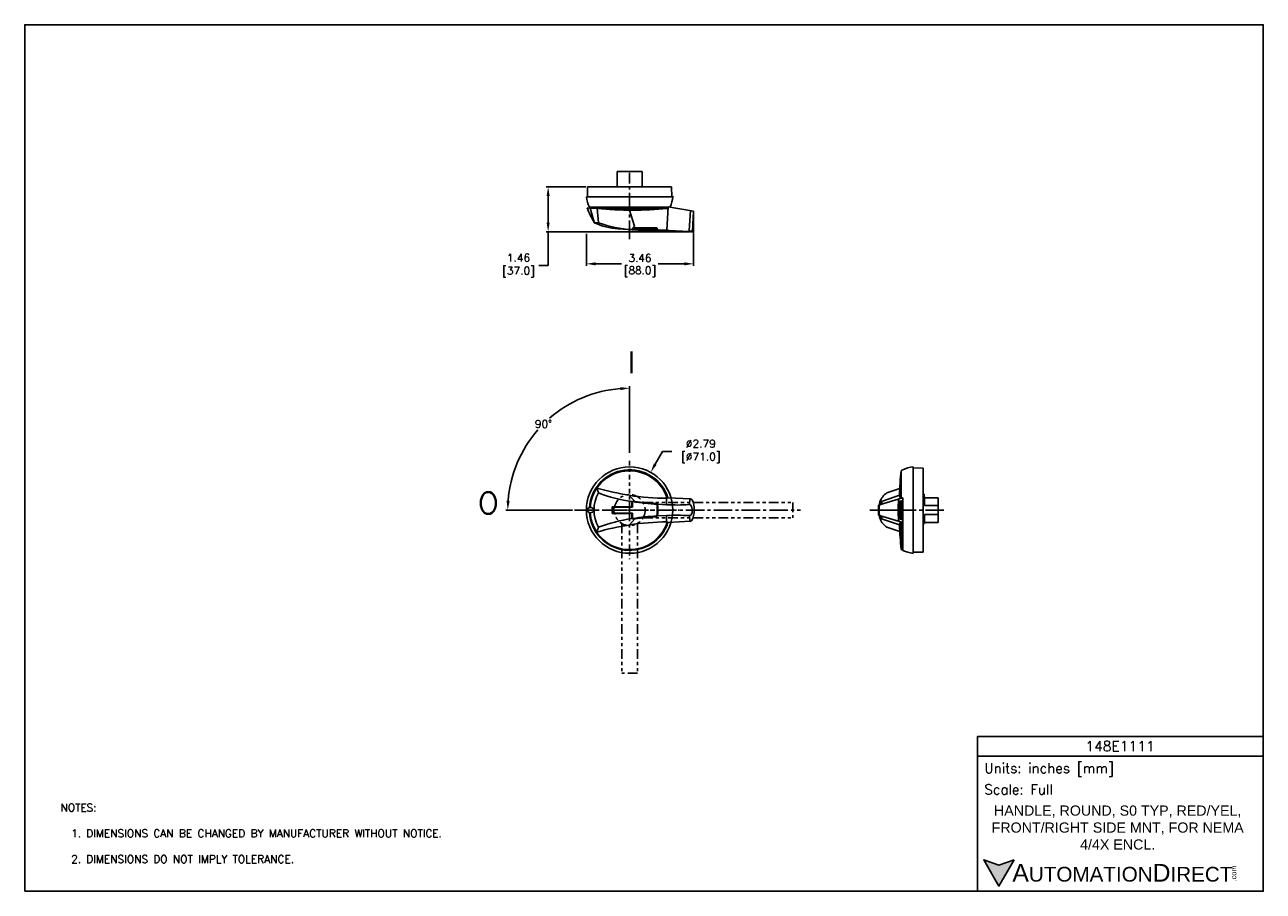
# Model space of a CAD drawing. Extents: x 897.4 to 937.4, y -8.5 to 19.5.
import ezdxf

# ---------------------------------------------------------------- set-up
doc = ezdxf.new("R2010")
doc.units = 0
doc.header["$LTSCALE"] = 4
doc.header["$MEASUREMENT"] = 0
doc.linetypes.add('CENTER2', pattern=[1.125, 0.75, -0.125, 0.125, -0.125])
doc.linetypes.add('PHANTOM2', pattern=[1.25, 0.625, -0.125, 0.125, -0.125, 0.125, -0.125])
doc.layers.get('0').update_dxf_attribs({"linetype": 'CONTINUOUS'})
doc.layers.get('DEFPOINTS').update_dxf_attribs({"linetype": 'CONTINUOUS'})
for name, color, linetype in [('CENTER', 40, 'CENTER2'), ('DIMENSIONS', 140, 'CONTINUOUS'), ('PHANTOM', 130, 'PHANTOM2'), ('TEXT', 140, 'CONTINUOUS')]:
    doc.layers.add(name, color=color, linetype=linetype)
doc.styles.add('ROMANS', font='romans.shx')
doc.styles.get("Standard").update_dxf_attribs({"font": 'romans.shx'})
doc.styles.add('型式1', font='txt')
doc.dimstyles.get("Standard").update_dxf_attribs({"dimtxt": 0.25, "dimasz": 0.3, "dimexe": 0.0625, "dimexo": 0.0625, "dimgap": 0.0625, "dimtad": 0, "dimtih": 1, "dimtoh": 1, "dimzin": 0, "dimdsep": 46, "dimtxsty": 'Standard', "dimcen": 0, "dimadec": 0, "dimazin": 0, "dimtfac": 1, "dimtofl": 0, "dimtmove": 0, "dimatfit": 3, "dimfxl": 1, "dimtolj": 1, "dimtzin": 0, "dimarcsym": 0})

# ---------------------------------------------------------------- blocks, each defined once
blk = doc.blocks.new('*D0')
at = {"layer": 'DEFPOINTS', "color": 0, "transparency": 16777216}
for p in [(914.977, 7.192), (916.945, 5.569), (915.16, 3.783), (918.729, 3.783), (916.945, -1.738)]:
    blk.add_point(p, dxfattribs=at)
at = {"layer": 'DIMENSIONS', "color": 0, "lineweight": -2, "transparency": 16777216}
for p, q in [((916.945, 5.631), (916.945, 7.782)), ((915.098, 3.783), (912.946, 3.783))]:
    blk.add_line(p, q, dxfattribs=at)
for start, end in [(94.3666, 130.9984), (138.7393, 175.6333)]:
    blk.add_arc((916.945, 3.783), 3.937, start, end, dxfattribs=at)
at = {"layer": 'DIMENSIONS', "color": 0, "transparency": 16777216}
for points in [[(916.644, 7.758), (916.648, 7.659), (916.945, 7.72)], [(913.07, 4.08), (912.97, 4.084), (913.008, 3.783)]]:
    blk.add_solid(points, dxfattribs=at)
at = {"layer": 'DIMENSIONS', "color": 0, "transparency": 16777216, "insert": (914.161, 6.567), "char_height": 0.25, "attachment_point": 5}
blk.add_mtext('\\A1;90°', dxfattribs=at)
blk = doc.blocks.new('*D1')
at = {"layer": 'DEFPOINTS', "color": 0, "transparency": 16777216}
for p in [(917.626, 5.003), (916.265, 2.563)]:
    blk.add_point(p, dxfattribs=at)
at = {"layer": 'DIMENSIONS', "color": 0, "lineweight": -2, "transparency": 16777216}
for p, q in [((918.003, 5.68), (917.772, 5.265)), ((918.303, 5.68), (918.003, 5.68))]:
    blk.add_line(p, q, dxfattribs=at)
at = {"layer": 'DIMENSIONS', "color": 0, "transparency": 16777216}
blk.add_solid([(917.728, 5.289), (917.815, 5.24), (917.626, 5.003)], dxfattribs=at)
at = {"layer": 'DIMENSIONS', "color": 0, "transparency": 16777216, "insert": (919.157, 5.68), "char_height": 0.25, "attachment_point": 5}
blk.add_mtext('\\A1; ∅2.79\\P [∅71.0]', dxfattribs=at)
blk = doc.blocks.new('*D3')
at = {"layer": 'DEFPOINTS', "color": 0, "transparency": 16777216}
for p in [(919.012, 13.442), (915.548, 12.773), (915.548, 11.741)]:
    blk.add_point(p, dxfattribs=at)
at = {"layer": 'DIMENSIONS', "color": 0, "lineweight": -2, "transparency": 16777216}
for p, q in [((919.012, 13.379), (919.012, 11.678)), ((915.548, 12.711), (915.548, 11.678)), ((915.848, 11.741), (916.688, 11.741)), ((918.712, 11.741), (917.872, 11.741))]:
    blk.add_line(p, q, dxfattribs=at)
at = {"layer": 'DIMENSIONS', "color": 0, "transparency": 16777216}
for points in [[(915.848, 11.791), (915.848, 11.691), (915.548, 11.741)], [(918.712, 11.791), (918.712, 11.691), (919.012, 11.741)]]:
    blk.add_solid(points, dxfattribs=at)
at = {"layer": 'DIMENSIONS', "color": 0, "transparency": 16777216, "char_height": 0.25, "attachment_point": 5}
for s, insert in [('\\A1;3.46', (917.28, 11.928)), ('\\A1;[88.0]', (917.28, 11.488))]:
    blk.add_mtext(s, dxfattribs=dict(at, insert=insert))
blk = doc.blocks.new('*D4')
at = {"layer": 'DEFPOINTS', "color": 0, "transparency": 16777216}
for p in [(915.589, 14.23), (914.313, 12.773), (918.945, 12.773)]:
    blk.add_point(p, dxfattribs=at)
at = {"layer": 'DIMENSIONS', "color": 0, "lineweight": -2, "transparency": 16777216}
for p, q in [((915.527, 14.23), (914.251, 14.23)), ((914.313, 13.93), (914.313, 13.073)), ((918.882, 12.773), (914.251, 12.773)), ((914.313, 12.773), (914.313, 11.686)), ((914.313, 11.686), (914.013, 11.686))]:
    blk.add_line(p, q, dxfattribs=at)
at = {"layer": 'DIMENSIONS', "color": 0, "transparency": 16777216}
for points in [[(914.263, 13.93), (914.363, 13.93), (914.313, 14.23)], [(914.263, 13.073), (914.363, 13.073), (914.313, 12.773)]]:
    blk.add_solid(points, dxfattribs=at)
at = {"layer": 'DIMENSIONS', "color": 0, "transparency": 16777216, "insert": (913.272, 11.686), "char_height": 0.25, "attachment_point": 5}
blk.add_mtext('\\A1; 1.46\\P [37.0]', dxfattribs=at)

msp = doc.modelspace()

# ---------------------------------------------------------------- hatches: boundary and pattern name
at = {"layer": 'TEXT'}
msp.add_hatch(color=256, dxfattribs=at).paths.add_polyline_path([(929.364, -7.514), (928.873, -7.693), (928.382, -7.514), (928.873, -8.365)])

# ---------------------------------------------------------------- linework, layer by layer
for p, q in [((916.545, 14.719), (916.545, 14.23)), ((917.346, 14.719), (916.545, 14.719)), ((917.346, 14.23), (917.346, 14.719)), ((915.584, 13.904), (915.589, 14.23)), ((918.302, 14.23), (915.589, 14.23)), ((918.302, 14.23), (918.307, 13.904)), ((915.548, 13.904), (918.342, 13.904)), ((915.577, 13.552), (915.675, 13.543)), ((915.644, 13.577), (916.952, 13.577)), ((915.675, 13.543), (915.891, 13.537)), ((915.675, 13.543), (915.796, 13.084)), ((915.895, 13.526), (915.891, 13.537)), ((918.164, 13.526), (915.895, 13.526)), ((915.944, 13.067), (915.895, 13.526)), ((917.104, 12.961), (916.937, 13.476)), ((916.952, 13.577), (918.187, 13.578)), ((918.187, 13.578), (918.144, 12.829)), ((918.164, 13.526), (918.191, 13.587)), ((919.012, 13.442), (918.191, 13.587)), ((918.908, 13.46), (918.871, 12.818)), ((918.974, 12.794), (919.012, 13.442)), ((915.796, 13.084), (915.801, 13.067)), ((915.801, 13.067), (915.944, 13.067)), ((917.019, 12.84), (917.104, 12.961)), ((917.039, 12.839), (917.019, 12.84)), ((917.079, 12.897), (917.039, 12.839)), ((917.083, 12.897), (917.047, 12.845)), ((917.06, 12.898), (917.079, 12.897)), ((917.066, 12.907), (917.824, 12.907)), ((917.079, 12.897), (917.083, 12.897)), ((917.083, 12.897), (917.81, 12.898)), ((917.083, 12.897), (917.083, 12.897)), ((917.806, 12.898), (917.834, 12.839)), ((917.841, 12.832), (917.81, 12.898)), ((917.858, 12.833), (917.824, 12.907)), ((917.834, 12.839), (917.841, 12.832)), ((917.855, 12.84), (918.144, 12.829)), ((918.211, 12.82), (917.858, 12.833)), ((918.211, 12.82), (918.871, 12.78)), ((916.947, 5.12), (916.947, 5.084)), ((925.712, 4.165), (925.712, 5.053)), ((926.098, 5.18), (926.098, 2.386)), ((926.098, 5.144), (926.425, 5.139)), ((926.425, 2.426), (926.425, 5.139)), ((925.67, 4.477), (925.253, 4.339)), ((916.926, 4.266), (917.116, 4.064)), ((916.931, 4.269), (916.931, 4.261)), ((917.018, 4.059), (917.013, 3.889)), ((917.098, 4.082), (917.018, 4.059)), ((917.033, 3.879), (917.041, 4.055)), ((917.041, 4.055), (917.077, 4.066)), ((917.098, 4.063), (917.098, 4.082)), ((918.137, 4.165), (918.137, 3.958)), ((918.157, 4.165), (918.184, 4.18)), ((918.184, 4.181), (918.185, 4.182)), ((918.904, 4.143), (918.185, 4.182)), ((918.866, 3.961), (918.904, 4.143)), ((925.763, 4.179), (925.014, 3.958)), ((925.02, 4.004), (925.018, 3.963)), ((925.082, 4.066), (925.03, 4.055)), ((925.031, 4.059), (925.146, 4.082)), ((925.031, 4.055), (925.031, 4.059)), ((925.083, 3.993), (925.082, 4.066)), ((925.092, 4.071), (925.092, 3.996)), ((925.146, 4.082), (925.661, 4.261)), ((925.675, 4.041), (925.643, 4.032)), ((925.644, 4.044), (925.644, 3.521)), ((925.671, 4.068), (925.648, 4.062)), ((925.675, 4.041), (925.675, 3.524)), ((925.725, 4.056), (925.682, 4.043)), ((925.682, 4.05), (925.682, 3.515)), ((925.721, 4.082), (925.686, 4.072)), ((925.712, 4.165), (925.771, 4.181)), ((925.725, 4.054), (925.725, 3.511)), ((925.763, 4.067), (925.731, 4.058)), ((925.732, 4.066), (925.732, 3.5)), ((925.763, 4.096), (925.736, 4.087)), ((925.763, 4.067), (925.763, 3.498)), ((925.771, 4.181), (925.771, 3.385)), ((926.425, 4.294), (926.46, 4.294)), ((926.46, 4.275), (926.425, 4.275)), ((926.425, 4.213), (926.46, 4.213)), ((926.425, 4.001), (926.468, 4.001)), ((926.46, 4.275), (926.46, 4.294)), ((926.46, 4.213), (926.46, 4.275)), ((926.468, 4.216), (926.46, 4.216)), ((926.468, 4.001), (926.468, 4.216)), ((926.913, 4.183), (926.468, 4.183)), ((926.468, 3.926), (926.468, 4.001)), ((926.913, 4.183), (926.913, 3.382)), ((916.382, 3.888), (917.013, 3.889)), ((916.382, 3.888), (916.435, 3.888)), ((916.382, 3.677), (916.435, 3.678)), ((916.382, 3.677), (917.013, 3.676)), ((916.423, 3.879), (917.033, 3.879)), ((917.033, 3.686), (916.423, 3.686)), ((916.435, 3.888), (917.033, 3.888)), ((916.435, 3.879), (916.435, 3.888)), ((916.435, 3.678), (916.435, 3.686)), ((916.435, 3.678), (917.033, 3.678)), ((917.013, 3.889), (917.033, 3.889)), ((917.033, 3.677), (917.013, 3.676)), ((917.018, 3.506), (917.013, 3.676)), ((917.033, 3.686), (917.041, 3.51)), ((917.809, 3.993), (917.835, 3.973)), ((917.818, 3.996), (917.818, 3.986)), ((917.849, 3.973), (917.818, 3.996)), ((918.138, 3.958), (917.849, 3.973)), ((917.849, 3.592), (918.138, 3.608)), ((917.853, 3.783), (918.284, 3.783)), ((918.137, 3.608), (918.137, 3.4)), ((918.866, 3.604), (918.904, 3.423)), ((925.006, 3.783), (925.771, 3.783)), ((925.014, 3.958), (925.025, 3.973)), ((925.014, 3.608), (925.026, 3.592)), ((925.764, 3.387), (925.014, 3.607)), ((925.02, 3.561), (925.018, 3.602)), ((925.025, 3.973), (925.092, 3.996)), ((925.083, 3.993), (925.083, 3.993)), ((926.425, 3.802), (926.415, 3.802)), ((926.425, 3.763), (926.415, 3.763)), ((926.913, 3.926), (926.468, 3.926)), ((926.468, 3.564), (926.468, 3.639)), ((926.468, 3.639), (926.913, 3.639)), ((915.939, 3.226), (915.885, 3.07)), ((916.926, 3.299), (917.116, 3.501)), ((917.098, 3.483), (917.018, 3.506)), ((917.077, 3.5), (917.041, 3.51)), ((917.098, 3.483), (917.098, 3.502)), ((917.828, 3.592), (917.801, 3.572)), ((917.849, 3.592), (917.818, 3.569)), ((917.818, 3.584), (917.818, 3.569)), ((918.157, 3.4), (918.137, 3.4)), ((918.157, 3.4), (918.18, 3.384)), ((918.18, 3.384), (918.184, 3.384)), ((918.184, 3.384), (918.185, 3.384)), ((918.185, 3.384), (918.904, 3.423)), ((925.026, 3.592), (925.093, 3.57)), ((925.082, 3.5), (925.03, 3.51)), ((925.031, 3.51), (925.031, 3.507)), ((925.031, 3.507), (925.147, 3.483)), ((925.083, 3.573), (925.082, 3.5)), ((925.083, 3.573), (925.083, 3.572)), ((925.093, 3.494), (925.093, 3.57)), ((925.147, 3.483), (925.662, 3.305)), ((925.671, 3.09), (925.253, 3.227)), ((925.644, 3.533), (925.675, 3.524)), ((925.648, 3.503), (925.671, 3.497)), ((925.682, 3.523), (925.725, 3.511)), ((925.686, 3.493), (925.721, 3.483)), ((925.712, 3.401), (925.713, 2.513)), ((925.712, 3.401), (925.772, 3.385)), ((925.732, 3.507), (925.763, 3.498)), ((925.736, 3.479), (925.763, 3.469)), ((925.74, 3.394), (925.741, 2.498)), ((925.772, 3.385), (925.773, 2.482)), ((926.425, 3.564), (926.468, 3.564)), ((926.425, 3.35), (926.468, 3.35)), ((926.468, 3.35), (926.468, 3.564)), ((926.468, 3.382), (926.913, 3.382)), ((916.947, 2.445), (916.947, 2.481)), ((926.425, 2.426), (926.098, 2.421))]:
    msp.add_line(p, q)
at = {"ltscale": 0.25}
msp.add_line((915.939, 4.339), (915.887, 4.495), dxfattribs=at)
msp.add_circle((916.945, 3.783), 1.397)
for centre, radius, start, end in [((916.566, 14.024), 1.025, 186.7528, 205.8768), ((917.222, 14.074), 1.139, 334.1064, 351.8365), ((917.331, 14.023), 1.019, 334.6089, 353.2904), ((917.712, 14.27), 2.253, 198.5799, 211.7457), ((915.851, 13.715), 0.249, 213.7644, 223.7335), ((917.03, 26.237), 12.762, 264.9017, 275.0983), ((916.762, 15.226), 2.363, 246.0113, 265.514), ((917.186, 16.355), 3.514, 249.3103, 267.3337), ((917.516, 22.913), 10.086, 264.6565, 271.8472), ((917.023, 12.867), 0.0326, 298.0257, 315.2519), ((917.509, 22.92), 10.086, 267.3724, 271.8472), ((918.15, 12.615), 0.213, 73.7776, 91.6143), ((919.379, 12.802), 0.509, 178.188, 182.5363), ((918.907, 13.538), 0.742, 267.0174, 272.2306), ((918.873, 12.383), 0.397, 79.6004, 90.3383), ((918.943, 12.588), 0.208, 81.5103, 91.9742), ((918.95, 12.796), 0.0237, 256.4741, 353.7996), ((916.945, 3.783), 1.301, 17.8018, 176.4738), ((916.942, 3.779), 1.275, 17.6414, 176.0936), ((939.507, 3.783), 13.854, 174.7369, 178.0311), ((926.26, 4.054), 1.14, 115.3887, 118.7622), ((926.218, 4.162), 1.025, 96.7528, 115.8768), ((916.923, 3.791), 1.252, 145.8594, 176.5391), ((918.207, 12.561), 8.393, 253.9595, 261.222), ((916.942, 3.783), 1.147, 150.9917, 209.0083), ((917.655, 8.729), 4.714, 248.6485, 262.23), ((918.153, 12.051), 7.886, 261.0862, 270.0317), ((918.167, 11.114), 7.148, 260.9313, 267.3386), ((918.463, 14.252), 10.28, 262.2529, 266.3523), ((918.562, 15.342), 11.371, 262.6919, 266.2452), ((918.91, 4.075), 0.0677, 38.2729, 95.3382), ((918.176, 3.786), 0.855, 336.3042, 22.795), ((925.341, 3.967), 0.323, 164.1931, 173.3999), ((925.087, 4), 0.0678, 179.8207, 203.4235), ((925.59, 3.844), 0.599, 124.3084, 159.0009), ((930.398, 3.789), 4.777, 176.3078, 183.8484), ((925.75, 4.088), 0.119, 151.409, 175.4531), ((925.7, 4.044), 0.0565, 166.7214, 179.6278), ((925.658, 4.054), 0.0137, 143.1019, 166.3573), ((925.764, 4.254), 0.103, 176.1865, 239.3657), ((925.66, 4.06), 0.0137, 13.6427, 36.8981), ((925.594, 4.045), 0.0817, 357.0014, 12.286), ((925.759, 4.05), 0.0767, 167.5689, 180.2393), ((925.697, 4.064), 0.0137, 143.1019, 166.3573), ((925.71, 4.074), 0.0137, 13.6427, 36.8981), ((925.641, 4.059), 0.0839, 356.736, 12.1838), ((925.806, 4.066), 0.0746, 167.5029, 179.945), ((925.747, 4.078), 0.0137, 143.1019, 166.3573), ((915.672, 3.768), 0.0976, 90.6595, 171.599), ((915.677, 3.803), 0.104, 191.4195, 266.3237), ((916.945, 3.783), 1.301, 183.4749, 342.1608), ((915.685, 3.759), 0.108, 12.7759, 97.7171), ((915.688, 3.802), 0.104, 260.1044, 349.4008), ((916.942, 3.779), 1.275, 183.5875, 342.6294), ((916.958, 3.781), 1.288, 183.6778, 213.5475), ((918.642, 3.783), 2.263, 177.3287, 182.6712), ((917.93, 3.783), 1.51, 176.3368, 183.6631), ((912.381, 3.886), 5.455, 356.9108, 0.9199), ((912.945, 3.783), 4.908, 357.773, 2.227), ((918.467, -4.139), 7.754, 87.0528, 92.4353), ((918.477, 9.479), 5.532, 266.4857, 274.0279), ((918.876, 3.892), 0.07, 57.4835, 98.9731), ((918.878, 3.669), 0.0661, 259.4618, 321.8993), ((918.672, 3.778), 0.298, 329.9739, 35.5842), ((926.803, 3.783), 1.823, 174.8768, 184.8647), ((925.011, 3.632), 0.0248, 179.405, 179.6398), ((925.011, 3.632), 0.0248, 189.9843, 278.1723), ((925.01, 3.931), 0.0272, 81.0424, 147.8166), ((926.786, 3.783), 1.78, 174.3602, 185.6477), ((926.415, 3.783), 0.0197, 89.289, 270.711), ((918.207, -4.996), 8.394, 98.7781, 106.0582), ((917.702, -1.346), 4.901, 98.0303, 111.0913), ((918.153, -4.486), 7.886, 89.9647, 98.9138), ((918.222, -4.025), 7.627, 92.9563, 98.907), ((918.463, -6.687), 10.28, 93.693, 97.7471), ((918.439, -6.5), 10.088, 93.5288, 97.5344), ((918.909, 3.493), 0.0707, 265.6683, 314.5679), ((925.088, 3.565), 0.0678, 156.6526, 180.2554), ((925.341, 3.599), 0.323, 186.6762, 195.883), ((925.591, 3.722), 0.599, 201.0752, 235.7677), ((925.788, 3.492), 0.158, 188.3076, 206.4613), ((925.7, 3.521), 0.0565, 180.3722, 193.2786), ((925.658, 3.511), 0.0137, 193.6427, 216.8981), ((925.764, 3.312), 0.103, 120.7104, 183.8896), ((939.507, 3.802), 13.854, 182.045, 185.3392), ((925.66, 3.506), 0.0137, 323.1019, 346.3573), ((925.594, 3.52), 0.0817, 347.714, 2.9986), ((925.759, 3.515), 0.0767, 179.7607, 192.4311), ((925.697, 3.502), 0.0137, 193.6427, 216.8981), ((925.71, 3.492), 0.0137, 323.1019, 346.3573), ((925.641, 3.506), 0.0839, 347.8162, 3.264), ((925.806, 3.5), 0.0746, 180.055, 192.4971), ((925.747, 3.487), 0.0137, 193.6427, 216.8981), ((926.26, 3.513), 1.14, 241.3139, 244.6874), ((926.207, 3.346), 0.967, 243.3391, 263.5419)]:
    msp.add_arc(centre, radius, start, end)
for points, knots in [([(925.763, 4.067), (925.763, 4.069), (925.763, 4.073), (925.763, 4.078), (925.763, 4.083), (925.763, 4.088), (925.763, 4.092), (925.763, 4.095), (925.763, 4.097), (925.763, 4.097), (925.763, 4.097)], [0, 0, 0, 0, 0.125567, 0.250561, 0.376259, 0.500303, 0.625963, 0.750248, 0.875161, 1, 1, 1, 1]), ([(925.763, 3.468), (925.763, 3.468), (925.763, 3.469), (925.763, 3.47), (925.763, 3.473), (925.763, 3.477), (925.763, 3.482), (925.763, 3.487), (925.763, 3.493), (925.763, 3.496), (925.763, 3.498)], [0, 0, 0, 0, 0.125519, 0.250403, 0.375273, 0.50028, 0.624855, 0.750183, 0.874834, 1, 1, 1, 1])]:
    msp.add_open_spline(points, degree=3, knots=knots)
at = {"layer": 'CENTER', "ltscale": 0.2}
for p, q in [((916.945, 12.538), (916.945, 14.684)), ((915.16, 3.783), (922.466, 3.783)), ((924.7, 3.783), (927.097, 3.783))]:
    msp.add_line(p, q, dxfattribs=at)
at = {"layer": 'CENTER', "ltscale": 0.05}
for p, q in [((916.945, 5.37), (916.945, 2.195)), ((916.945, 3.502), (916.945, 4.063)), ((915.358, 3.783), (918.533, 3.783)), ((917.226, 3.783), (916.665, 3.783))]:
    msp.add_line(p, q, dxfattribs=at)
at = {"layer": 'DEFPOINTS'}
msp.add_lwpolyline([(897.409, -8.534), (937.409, -8.534), (937.409, 19.466), (897.409, 19.466)], close=True, dxfattribs=at)
at = {"layer": 'PHANTOM', "ltscale": 0.125}
for p, q in [((917.378, 4.033), (922.216, 4.033)), ((922.216, 4.033), (922.216, 3.533)), ((916.695, 3.35), (916.695, -1.488)), ((917.195, 3.35), (917.195, -1.488)), ((917.378, 3.533), (922.216, 3.533)), ((917.195, -1.488), (916.695, -1.488))]:
    msp.add_line(p, q, dxfattribs=at)
at = {"layer": 'PHANTOM', "ltscale": 0.25}
msp.add_line((916.931, 3.305), (916.931, 3.297), dxfattribs=at)
at = {"layer": 'PHANTOM', "ltscale": 0.125}
msp.add_circle((916.945, 3.783), 0.5, dxfattribs=at)
at = {"layer": 'TEXT'}
msp.add_line((928.185, -4.169), (937.409, -4.169), dxfattribs=at)
for points in [[(928.185, -8.534), (928.185, -3.533), (937.409, -3.533), (937.409, -8.534)], [(929.364, -7.514), (928.873, -8.365), (928.382, -7.514), (928.873, -7.693)]]:
    msp.add_lwpolyline(points, close=True, dxfattribs=at)

# ---------------------------------------------------------------- texts
at = {"layer": 'DIMENSIONS', "char_height": 0.7, "attachment_point": 1, "style": 'ROMANS'}
for s, insert in [('I', (916.883, 8.912)), ('O', (912.05, 4.361))]:
    msp.add_mtext_dynamic_manual_height_columns(s, width=0.89562, gutter_width=1.25, heights=[0], dxfattribs=dict(at, insert=insert))
at = {"layer": 'TEXT'}
for s, insert, char_height, width, attachment_point, style in [('148E1111', (932.783, -3.846), 0.3288, 6.18989, 5, 'ROMANS'), (' Units: inches [mm]', (928.185, -4.611), 0.31793, 9.22453, 4, 'ROMANS'), (' Scale: Full', (928.185, -5.246), 0.31793, 9.22453, 4, 'ROMANS'), ('{\\fArial|b0|i0|c0|p34;     \\H1.2x;A\\H0.8333x;UTOMATION\\H1.2x;D\\H0.8333x;IRECT}', (928.382, -7.94), 0.47689, 8.07834, 4, '型式1')]:
    msp.add_mtext(s, dxfattribs=dict(at, insert=insert, char_height=char_height, width=width, attachment_point=attachment_point, style=style))
at = {"layer": 'TEXT', "insert": (898.562, -5.705), "char_height": 0.25, "attachment_point": 1, "style": 'ROMANS'}
msp.add_mtext_dynamic_manual_height_columns('NOTES:\\P\\P  1. DIMENSIONS CAN BE CHANGED BY MANUFACTURER WITHOUT NOTICE.\\P\\P  2. DIMENSIONS DO NOT IMPLY TOLERANCE.', width=22.78763, gutter_width=1.75, heights=[0], dxfattribs=at)
at = {"layer": 'TEXT', "insert": (932.708, -6.478), "char_height": 0.32884, "width": 8.82676, "attachment_point": 5}
msp.add_mtext('{\\fArial|b0|i0|c0|p34;HANDLE, ROUND, S0 TYP, RED/YEL, FRONT/RIGHT SIDE MNT, FOR NEMA 4/4X ENCL.}', dxfattribs=at)
at = {"layer": 'TEXT', "insert": (936.369, -8.219), "char_height": 0.17168, "width": 0.50875, "attachment_point": 1, "rotation": 90, "style": '型式1'}
msp.add_mtext('{\\fArial|b0|i0|c0|p34;.com}', dxfattribs=at)

# ---------------------------------------------------------------- dimensions: what is measured, and where the dimension line sits
at = {"layer": 'DIMENSIONS'}
dim = msp.add_linear_dim(base=(914.313, 12.773), p1=(915.589, 14.23), p2=(918.945, 12.773), angle=90, text=' <>', dimstyle='Standard', override={"dimpost": '\\X'}, dxfattribs=at)
dim.commit()
dim.dimension.update_dxf_attribs({"geometry": '*D4', "text_midpoint": (913.272, 11.686), "dimtype": 160})
dim = msp.add_linear_dim(base=(915.548, 11.741), p1=(919.012, 13.442), p2=(915.548, 12.773), dimstyle='Standard', override={"dimpost": '\\X'}, dxfattribs=at)
dim.commit()
dim.dimension.update_dxf_attribs({"geometry": '*D3', "text_midpoint": (917.28, 11.741)})
dim = msp.add_angular_dim_2l(base=(914.977, 7.192), line1=((916.945, 5.569), (916.945, -1.738)), line2=((915.16, 3.783), (918.729, 3.783)), dimstyle='Standard', override={"dimscale": 0, "dimpost": '\\X'}, dxfattribs=at)
dim.commit()
dim.dimension.update_dxf_attribs({"geometry": '*D0', "text_midpoint": (914.161, 6.567)})
dim = msp.add_diameter_dim_2p(p1=(916.265, 2.563), p2=(917.626, 5.003), text=' <>', dimstyle='Standard', override={"dimpost": '\\X'}, dxfattribs=at)
dim.commit()
dim.dimension.update_dxf_attribs({"geometry": '*D1', "text_midpoint": (919.157, 5.68), "dimtype": 163})

doc.saveas('drawing.dxf')
